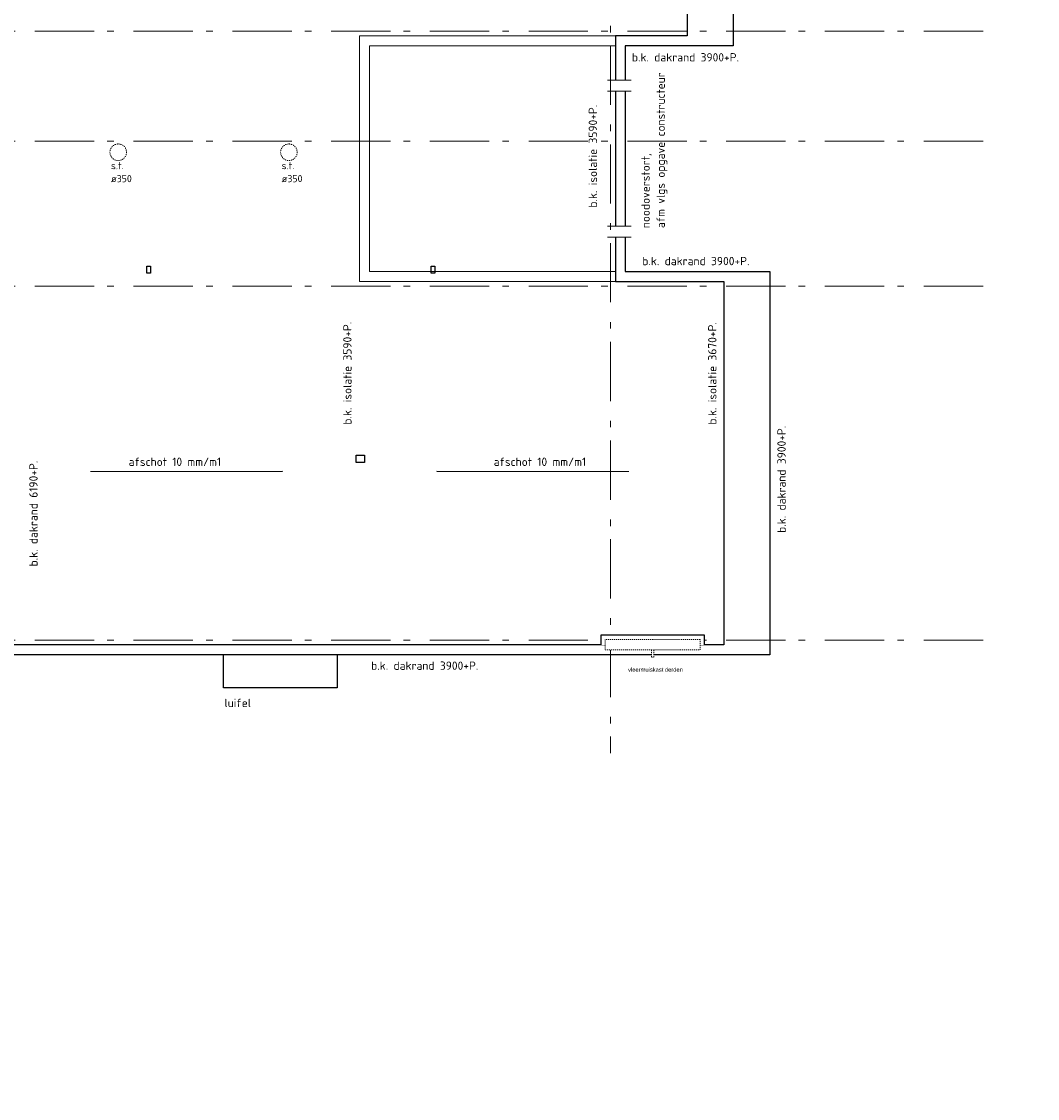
# Model space of a CAD drawing. Header units: millimetres. Extents: x -6198 to 1831491, y -9675 to 35911.
# Tile 4 of 5: x 34824 to 56254, y -9675 to 13054. Entities that reach past the tile are written whole.
import ezdxf

# ---------------------------------------------------------------- set-up
doc = ezdxf.new("R2010")
doc.units = ezdxf.units.MM
doc.header["$LTSCALE"] = 100
doc.set_wipeout_variables(frame=1)
for name, pattern in [('STREEPJES', [0.1, 0.05, -0.05]), ('STYLE_01', [0.416641, 0.208282, -0.208359]), ('STYLE_05', [0.208282, 0.069427, -0.138855]), ('STYLE_06', [1.041641, 0.625, -0.208282, 0.069427, -0.138931])]:
    doc.linetypes.add(name, pattern=pattern)
for name, color, linetype, lineweight in [('00 stramien', 8, 'STYLE_06', 18), ('20 BOVENBOUW', 7, 'Continuous', 5), ('geen', 7, 'Continuous', 5), ('maatlijnen', 5, 'Continuous', 5)]:
    doc.layers.add(name, color=color, linetype=linetype, lineweight=lineweight)
for name, color, linetype in [('AL27----_DAKEN', 2, 'Continuous'), ('AL37----_Dakopeningen', 6, 'Continuous'), ('AL47----_Dakafwerkingen', 7, 'Continuous'), ('AT27----_Daken', 7, 'Continuous'), ('BT$1----_Tekst', 7, 'Continuous'), ('WL521---_Regenwater', 130, 'hemelwaterleiding')]:
    doc.layers.add(name, color=color, linetype=linetype)
doc.layers.add('sparingen VBI', color=230, linetype='Continuous', plot=False)
doc.styles.add('DINOT-Regular', font='txt')
doc.styles.add('Isocpeur', font='isocpeur.ttf')
doc.linetypes.add('hemelwaterleiding', pattern='A,9,-5.08,["HWA",Standard,S=4,R=0,X=-2.54,Y=-1.27],-10', length=24.08)

# ---------------------------------------------------------------- blocks, each defined once
blk = doc.blocks.new('lk rond 800')
at = {"color": 0, "linetype": 'STYLE_01', "lineweight": 5}
blk.add_wipeout([(163, -64), (156, -80), (147, -95), (137, -109), (126, -121), (113, -133), (100, -144), (85, -153), (70, -160), (54, -167), (37, -171), (20, -174), (3, -175), (-14, -174), (-31, -172), (-48, -168), (-64, -163), (-80, -156), (-95, -147), (-109, -137), (-121, -126), (-133, -113), (-144, -100), (-153, -85), (-160, -70), (-167, -54), (-171, -37), (-174, -20), (-175, -3), (-174, 14), (-172, 31), (-168, 48), (-163, 64), (-156, 80), (-147, 95), (-137, 109), (-126, 121), (-113, 133), (-100, 144), (-85, 153), (-70, 160), (-54, 167), (-37, 171), (-20, 174), (-3, 175), (14, 174), (31, 172), (48, 168), (64, 163), (80, 156), (95, 147), (109, 137), (121, 126), (133, 113), (144, 100), (153, 85), (160, 70), (167, 54), (171, 37), (174, 20), (175, 3), (174, -14), (172, -31), (168, -48)], dxfattribs=at).dxf.layer = '20 BOVENBOUW'
at = {"layer": '20 BOVENBOUW', "color": 0, "linetype": 'STYLE_01', "lineweight": 5}
blk.add_circle((0, 0), 175, dxfattribs=at)
at = {"layer": 'BT$1----_Tekst', "color": 0, "insert": (-154, -207), "char_height": 150.8, "attachment_point": 1, "line_spacing_factor": 1.089668, "style": 'Isocpeur'}
blk.add_mtext('s.t. \\Pø350', dxfattribs=at)

msp = doc.modelspace()

# ---------------------------------------------------------------- hatches: boundary and pattern name
at = {"layer": 'geen', "linetype": 'Continuous', "lineweight": 0}
for points in [[(40322, 3561), (40325, 3560), (40322, 3559)], [(43588, 3559), (43585, 3560), (43588, 3561)]]:
    msp.add_hatch(color=256, dxfattribs=at).paths.add_polyline_path(points)

# ---------------------------------------------------------------- linework, layer by layer
at = {"layer": '00 stramien', "linetype": 'STYLE_06', "lineweight": 5, "ltscale": 20}
for p, q in [((55105, 12850), (-5748, 12850)), ((55105, 7470), (-5748, 7470)), ((55105, 0), (-5748, 0))]:
    msp.add_line(p, q, dxfattribs=at)
at = {"layer": 'AL27----_DAKEN'}
for p, q in [((49835, 20630), (49835, 12540)), ((48865, 20420), (48865, 12750)), ((48865, 12750), (47350, 12750)), ((47350, 12750), (47350, 7570)), ((49835, 12540), (47560, 12540)), ((47560, 12540), (47560, 7780)), ((47560, 7780), (50605, 7780)), ((50605, 7780), (50605, -310)), ((47350, 7570), (49635, 7570)), ((49635, 7570), (49635, -100)), ((49635, -100), (30145, -100)), ((50605, -310), (29935, -310)), ((39081, -1010), (39081, -310)), ((41480, -310), (41480, -1010)), ((41480, -1010), (39081, -1010))]:
    msp.add_line(p, q, dxfattribs=at)
at = {"layer": 'AL27----_DAKEN', "linetype": 'STYLE_05', "lineweight": 5}
msp.add_line((47350, 12750), (47350, 7570), dxfattribs=at)
at = {"layer": 'AL27----_DAKEN', "lineweight": 5}
for points in [[(47350, 7570), (41955, 7570), (41955, 12750), (47350, 12750)], [(47350, 7780), (42165, 7780), (42165, 12540), (47350, 12540)]]:
    msp.add_lwpolyline(points, dxfattribs=at)
at = {"layer": 'AT27----_Daken', "linetype": 'Continuous', "lineweight": 5}
for p, q in [((36275, 3560), (40325, 3560)), ((47635, 3560), (43585, 3560)), ((39081, -310), (41480, -310))]:
    msp.add_line(p, q, dxfattribs=at)
at = {"layer": 'maatlijnen'}
for p, q in [((40322, 3561), (40325, 3560)), ((40322, 3559), (40322, 3561)), ((40325, 3560), (40322, 3559)), ((43585, 3560), (43588, 3561)), ((43588, 3559), (43585, 3560)), ((43588, 3561), (43588, 3559))]:
    msp.add_line(p, q, dxfattribs=at)
at = {"layer": 'sparingen VBI'}
msp.add_lwpolyline([(37465, 7894), (37545, 7894), (37545, 7744), (37465, 7744)], close=True, dxfattribs=at)
for points in [[(43465, 7894), (43545, 7894), (43545, 7744), (43465, 7744), (43465, 7894)], [(41885, 3900), (42055, 3900), (42055, 3750), (41885, 3750), (41885, 3900)]]:
    msp.add_lwpolyline(points, dxfattribs=at)

# ---------------------------------------------------------------- block references
at = {"layer": 'AL37----_Dakopeningen'}
for p in [(36864, 10295), (40464, 10295)]:
    msp.add_blockref('lk rond 800', p, dxfattribs=at)

# ---------------------------------------------------------------- texts
at = {"layer": 'BT$1----_Tekst', "linetype": 'STREEPJES', "style": 'Isocpeur'}
for s, p in [('b.k. dakrand 3900+P.', (47698, 12211)), ('b.k. dakrand 3900+P.', (47918, 7911)), ('afschot 10 mm/m1', (37083, 3674)), ('afschot 10 mm/m1', (44783, 3674)), ('b.k. dakrand 3900+P.', (42198, -629))]:
    msp.add_text(s, height=175.88, dxfattribs=at).set_placement(p)
for s, height, rotation, p in [('b.k. isolatie 3590+P.', 175.88, 90, (46963, 9126)), ('b.k. isolatie 3590+P.', 175.88, 90, (41785, 4546)), ('b.k. isolatie 3670+P.', 175.88, 90, (49483, 4546)), ('b.k. dakrand 3900+P.', 175.88, 90, (50943, 2262)), ('b.k. dakrand 6190+P.', 175.88, 90, (35163, 1553)), ('luifel', 175.9, 359.9415, (39103, -1415))]:
    msp.add_text(s, height=height, rotation=rotation, dxfattribs=at).set_placement(p)
at = {"layer": 'sparingen VBI', "color": 2, "linetype": 'STREEPJES', "insert": (8276, -5066), "char_height": 480, "attachment_point": 1}
msp.add_mtext_dynamic_manual_height_columns('\\pi1195;{\\C230;SPARINGEN VANAF \\P\\pi2315;DEFINITIEVE \\P\\pi315;OPGAVE GEERTS (JUNI \\P\\pi3795;2012)}', width=9430, gutter_width=12.5, heights=[0], dxfattribs=at)
at = {"layer": 'WL521---_Regenwater', "insert": (47899, 8694), "char_height": 175.88, "attachment_point": 1, "rotation": 90, "line_spacing_factor": 1.089869, "style": 'Isocpeur'}
msp.add_mtext('noodoverstort, \\Pafm vlgs opgave constructeur', dxfattribs=at)

# ---------------------------------------------------------------- wipeouts: each hides what was drawn before it
at = {"linetype": 'Continuous', "lineweight": 5}
msp.add_wipeout([(47619, -551), (48815, -551), (48815, -710), (47619, -710)], dxfattribs=at).dxf.layer = 'AL47----_Dakafwerkingen'

# ---------------------------------------------------------------- next in the draw order: linework, layer by layer
at = {"layer": '00 stramien', "linetype": 'STYLE_06', "lineweight": 5, "ltscale": 20}
msp.add_line((55105, 10530), (-5748, 10530), dxfattribs=at)

# ---------------------------------------------------------------- next in the draw order: texts
at = {"layer": 'AL47----_Dakafwerkingen', "insert": (47619, -670), "char_height": 87.94, "attachment_point": 7, "line_spacing_factor": 1.089869, "style": 'DINOT-Regular'}
msp.add_mtext('vleermuiskast derden', dxfattribs=at)

# ---------------------------------------------------------------- next in the draw order: wipeouts: each hides what was drawn before it
at = {"linetype": 'STYLE_01', "lineweight": 5}
msp.add_wipeout([(48112, -360), (48162, -360), (48162, -210), (48112, -210)], dxfattribs=at).dxf.layer = 'AL47----_Dakafwerkingen'
at = {"linetype": 'Continuous', "lineweight": 5}
for points in [[(47685, 11585), (47685, 11815), (47185, 11815), (47185, 11585)], [(47685, 8735), (47685, 8505), (47185, 8505), (47185, 8735)]]:
    msp.add_wipeout(points, dxfattribs=at).dxf.layer = 'WL521---_Regenwater'

# ---------------------------------------------------------------- next in the draw order: linework, layer by layer
at = {"layer": '00 stramien', "linetype": 'STYLE_06', "lineweight": 5, "ltscale": 20}
msp.add_line((47250, 35461), (47250, -2390), dxfattribs=at)
at = {"layer": 'AL47----_Dakafwerkingen', "linetype": 'STYLE_01', "lineweight": 5}
for p, q in [((48162, -210), (48112, -210)), ((48112, -210), (48112, -360)), ((48162, -360), (48162, -210)), ((48112, -360), (48162, -360))]:
    msp.add_line(p, q, dxfattribs=at)
at = {"layer": 'WL521---_Regenwater', "linetype": 'Continuous', "lineweight": 5}
for p, q in [((47685, 11815), (47185, 11815)), ((47185, 11585), (47685, 11585)), ((47185, 8735), (47685, 8735)), ((47685, 8505), (47185, 8505))]:
    msp.add_line(p, q, dxfattribs=at)

# ---------------------------------------------------------------- next in the draw order: wipeouts: each hides what was drawn before it
msp.add_wipeout([(49137, 10), (49137, -105), (49231, -105), (49231, 104), (47043, 104), (47043, -105), (47137, -105), (47137, 10)]).dxf.layer = 'AL47----_Dakafwerkingen'

# ---------------------------------------------------------------- next in the draw order: linework, layer by layer
at = {"layer": 'AL47----_Dakafwerkingen'}
msp.add_lwpolyline([(49231, -105), (49231, 104), (47043, 104), (47043, -105)], dxfattribs=at)

# ---------------------------------------------------------------- next in the draw order: wipeouts: each hides what was drawn before it
at = {"linetype": 'STYLE_01', "lineweight": 5}
msp.add_wipeout([(47137, -210), (49137, -210), (49137, 10), (47137, 10)], dxfattribs=at).dxf.layer = 'AL47----_Dakafwerkingen'

# ---------------------------------------------------------------- next in the draw order: linework, layer by layer
at = {"layer": 'AL47----_Dakafwerkingen', "linetype": 'STYLE_01', "lineweight": 5}
for p, q in [((49137, 10), (47137, 10)), ((47137, 10), (47137, -210)), ((49137, -210), (49137, 10)), ((47137, -210), (49137, -210))]:
    msp.add_line(p, q, dxfattribs=at)

doc.saveas('drawing.dxf')
